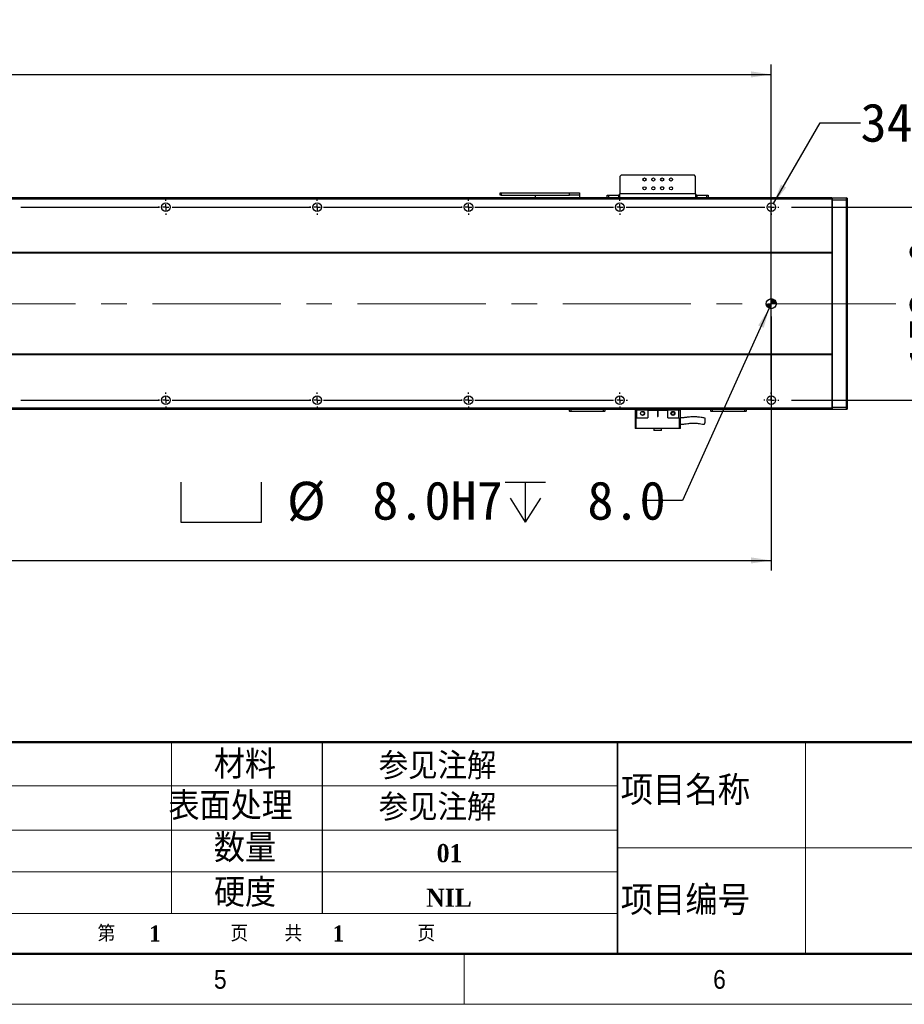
# Model space of a CAD drawing. Header units: millimetres. Extents: x 40 to 3320, y 40 to 2336.
# Tile 6 of 13: x 1728 to 2429, y 40 to 821. Entities that reach past the tile are written whole.
import ezdxf

# ---------------------------------------------------------------- set-up
doc = ezdxf.new("R2010")
doc.units = ezdxf.units.MM
doc.header["$LTSCALE"] = 8
doc.linetypes.add('CENTERX2', pattern=[20.32, 12.7, -2.54, 2.54, -2.54])
doc.layers.add('DIMNS', color=7, linetype='Continuous')
doc.styles.add('SLDTEXTSTYLE0', font='Gothic.ttf', dxfattribs={"width": 0.913})
doc.styles.add('SLDTEXTSTYLE1', font='timesbd.ttf', dxfattribs={"width": 0.933})
doc.styles.add('SLDTEXTSTYLE2', font='txt', dxfattribs={"bigfont": 'bigfont'})
doc.styles.add('SLDTEXTSTYLE3', font='txt', dxfattribs={"bigfont": 'bigfont'})
doc.styles.add('SLDTEXTSTYLE7', font='txt')
doc.dimstyles.new('SLDDIMSTYLE0', dxfattribs={"dimtxt": 30.4, "dimasz": 16, "dimexe": 0, "dimexo": 0.0625, "dimgap": 7.6, "dimtad": 2, "dimdec": 1, "dimrnd": 1e-09, "dimzin": 4, "dimdsep": 46, "dimtxsty": 'SLDTEXTSTYLE7', "dimsah": 1, "dimcen": 0.09, "dimadec": 0, "dimazin": 1, "dimtfac": 1, "dimtdec": 1, "dimtmove": 0, "dimatfit": 0, "dimfxl": 0, "dimfrac": 2, "dimtolj": 1, "dimtzin": 12, "dimarcsym": 0})
doc.dimstyles.new('SLDDIMSTYLE2', dxfattribs={"dimtxt": 30.4, "dimasz": 16, "dimexe": 0, "dimexo": 0.0625, "dimgap": 7.6, "dimtad": 2, "dimdec": 1, "dimrnd": 1e-09, "dimzin": 4, "dimdsep": 46, "dimtxsty": 'SLDTEXTSTYLE7', "dimsah": 1, "dimcen": 0.09, "dimadec": 0, "dimazin": 1, "dimtfac": 1, "dimtdec": 1, "dimtofl": 0, "dimtmove": 0, "dimatfit": 3, "dimfxl": 0, "dimfrac": 2, "dimtolj": 1, "dimtzin": 12, "dimarcsym": 0})
doc.dimstyles.new('SLDDIMSTYLE6', dxfattribs={"dimtxt": 30.4, "dimasz": 16, "dimexe": 0, "dimexo": 0.0625, "dimgap": 7.6, "dimtad": 0, "dimtih": 1, "dimtoh": 1, "dimdec": 1, "dimrnd": 1e-09, "dimzin": 4, "dimdsep": 46, "dimtxsty": 'SLDTEXTSTYLE7', "dimsah": 1, "dimcen": 0, "dimadec": 0, "dimazin": 1, "dimtfac": 1, "dimtdec": 1, "dimtofl": 0, "dimtmove": 0, "dimatfit": 3, "dimfxl": 0, "dimfrac": 2, "dimtolj": 1, "dimtzin": 12, "dimarcsym": 0})
doc.dimstyles.new('SLDDIMSTYLE7', dxfattribs={"dimtxt": 30.4, "dimasz": 16, "dimexe": 0, "dimexo": 0.0625, "dimgap": 7.6, "dimtad": 0, "dimtih": 1, "dimtoh": 1, "dimdec": 1, "dimrnd": 1e-09, "dimzin": 12, "dimdsep": 46, "dimtxsty": 'SLDTEXTSTYLE7', "dimsah": 1, "dimcen": 0, "dimadec": 0, "dimazin": 3, "dimtfac": 1, "dimtdec": 1, "dimtofl": 0, "dimtmove": 0, "dimatfit": 3, "dimfxl": 0, "dimfrac": 2, "dimtolj": 1, "dimtzin": 12, "dimarcsym": 0})

# ---------------------------------------------------------------- blocks, each defined once
blk = doc.blocks.new('SW_SYMBOL_HOLE_SPOT')
at = {"layer": 'DIMNS', "color": 0}
for p, q in [((0, 7000), (0, 600)), ((12800, 600), (12800, 7000)), ((0, 600), (12800, 600))]:
    blk.add_line(p, q, dxfattribs=at)
blk = doc.blocks.new('SW_SYMBOL_HOLE_DEPTH')
at = {"layer": 'DIMNS', "color": 0}
for p, q in [((0, 7000), (6400, 7000)), ((3200, 7000), (3200, 600)), ((800, 4440), (3200, 600)), ((5600, 4440), (3200, 600))]:
    blk.add_line(p, q, dxfattribs=at)
blk = doc.blocks.new('_D_25')
at = {"layer": 'DIMNS'}
for p, q in [((2321.74, 592.02), (2252.94, 439.44)), ((2252.94, 439.44), (2220.94, 439.44))]:
    blk.add_line(p, q, dxfattribs=at)
blk.add_solid([(2321.74, 592.02), (2312.97, 578.42), (2317.35, 576.45)], dxfattribs=at)
at = {"layer": 'DIMNS', "xscale": 0.004985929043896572, "yscale": 0.004985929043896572, "zscale": 0.004985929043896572}
for name, p in [('SW_SYMBOL_HOLE_SPOT', (1855.42, 419.31)), ('SW_SYMBOL_HOLE_DEPTH', (2112.43, 419.31))]:
    blk.add_blockref(name, p, dxfattribs=at)
at = {"layer": 'DIMNS', "char_height": 30.4, "attachment_point": 1, "style": 'SLDTEXTSTYLE7'}
for s, insert in [('%%c', (1939.47, 454.46)), (' 8.0H7 ', (1986.44, 454.75)), (' 8.0', (2156.93, 454.75))]:
    blk.add_mtext(s, dxfattribs=dict(at, insert=insert))
blk = doc.blocks.new('_D_26')
at = {"layer": 'DIMNS'}
for p, q in [((403.38, 578.96), (403.38, 384.03)), ((2323.38, 585.5), (2323.38, 384.03)), ((403.38, 392.03), (2323.38, 392.03))]:
    blk.add_line(p, q, dxfattribs=at)
for points in [[(403.38, 392.03), (419.38, 389.63), (419.38, 394.43)], [(2323.38, 392.03), (2307.38, 394.43), (2307.38, 389.63)]]:
    blk.add_solid(points, dxfattribs=at)
at = {"layer": 'DIMNS', "insert": (1317.32, 431.92), "char_height": 30.4, "attachment_point": 1, "style": 'SLDTEXTSTYLE7'}
blk.add_mtext('1920.0', dxfattribs=at)
blk = doc.blocks.new('_D_27')
at = {"layer": 'DIMNS'}
for p, q in [((2325.08, 675.11), (2362.09, 739.21)), ((2362.09, 739.21), (2394.09, 739.21))]:
    blk.add_line(p, q, dxfattribs=at)
blk.add_solid([(2325.08, 675.11), (2335.16, 687.76), (2331, 690.16)], dxfattribs=at)
at = {"layer": 'DIMNS', "char_height": 30.4, "attachment_point": 1, "style": 'SLDTEXTSTYLE7'}
for s, insert in [('34X ', (2394.09, 754.52)), ('%%c', (2473.21, 754.23)), (' 6.8 THROUGH HOLE', (2520.18, 754.52))]:
    blk.add_mtext(s, dxfattribs=dict(at, insert=insert))
blk = doc.blocks.new('_D_28')
at = {"layer": 'DIMNS'}
for p, q in [((2472.34, 672.16), (2472.34, 704.16)), ((2339.48, 672.16), (2480.34, 672.16)), ((2472.34, 519.16), (2472.34, 672.16)), ((2339.48, 519.16), (2480.34, 519.16)), ((2472.34, 519.16), (2472.34, 487.16))]:
    blk.add_line(p, q, dxfattribs=at)
for points in [[(2472.34, 672.16), (2474.74, 688.16), (2469.94, 688.16)], [(2472.34, 519.16), (2469.94, 503.16), (2474.74, 503.16)]]:
    blk.add_solid(points, dxfattribs=at)
at = {"layer": 'DIMNS', "insert": (2432.46, 543.64), "char_height": 30.4, "attachment_point": 1, "rotation": 90, "style": 'SLDTEXTSTYLE7'}
blk.add_mtext('153.0', dxfattribs=at)
blk = doc.blocks.new('_D_30')
at = {"layer": 'DIMNS'}
for p, q in [((403.38, 535.26), (403.38, 785.46)), ((2323.38, 535.26), (2323.38, 785.46)), ((403.38, 777.46), (2323.38, 777.46))]:
    blk.add_line(p, q, dxfattribs=at)
for points in [[(403.38, 777.46), (419.38, 775.06), (419.38, 779.86)], [(2323.38, 777.46), (2307.38, 779.86), (2307.38, 775.06)]]:
    blk.add_solid(points, dxfattribs=at)
at = {"layer": 'DIMNS', "char_height": 30.4, "attachment_point": 1, "style": 'SLDTEXTSTYLE7'}
for s, insert in [('=16×120.0(PITCH)', (1270.77, 817.35)), ('1920.0', (1151.95, 817.35))]:
    blk.add_mtext(s, dxfattribs=dict(at, insert=insert))
blk = doc.blocks.new('SW_CENTERMARKSYMBOL_2')
at = {"layer": 'DIMNS', "color": 0}
for p, q in [((365.08, 0), (365.94, 0)), ((365.08, 0), (474.92, 0)), ((474.92, 0), (474.06, 0)), ((480, 0), (477.46, 0)), ((480, 0), (477.46, 0)), ((480, 0), (477.46, 0)), ((480, 0), (477.46, 0)), ((480, 5.08), (480, 5.94)), ((480, 0), (480, 2.54)), ((480, 0), (480, 2.54)), ((480, 0), (480, 2.54)), ((480, 0), (480, 2.54)), ((480, 0), (480, -2.54)), ((480, 0), (482.54, 0)), ((480, 0), (480, -2.54)), ((480, 0), (482.54, 0)), ((480, 0), (480, -2.54)), ((480, 0), (482.54, 0)), ((480, 0), (480, -2.54)), ((480, 0), (482.54, 0)), ((485.08, 0), (485.94, 0)), ((485.08, 0), (594.92, 0)), ((594.92, 0), (594.06, 0)), ((600, 0), (597.46, 0)), ((600, 0), (597.46, 0)), ((600, 0), (597.46, 0)), ((600, 5.08), (600, 5.94)), ((600, 0), (600, 2.54)), ((600, 0), (600, 2.54)), ((600, 0), (600, 2.54)), ((600, 0), (600, -2.54)), ((600, 0), (602.54, 0)), ((600, 0), (600, -2.54)), ((600, 0), (602.54, 0)), ((600, 0), (600, -2.54)), ((600, 0), (602.54, 0)), ((605.08, 0), (605.94, 0)), ((605.08, 0), (714.92, 0)), ((714.92, 0), (714.06, 0)), ((720, 0), (717.46, 0)), ((720, 0), (717.46, 0)), ((720, 5.08), (720, 5.94)), ((720, 0), (720, 2.54)), ((720, 0), (720, 2.54)), ((720, 0), (720, -2.54)), ((720, 0), (722.54, 0)), ((720, 0), (720, -2.54)), ((720, 0), (722.54, 0)), ((725.08, 0), (725.94, 0)), ((725.08, 0), (834.92, 0)), ((840, 0), (837.46, 0)), ((840, 5.08), (840, 5.94)), ((840, 0), (840, 2.54)), ((840, 0), (840, -2.54)), ((840, 0), (842.54, 0)), ((845.08, 0), (954.92, 0)), ((960, 0), (957.46, 0)), ((960, 5.08), (960, 5.94)), ((960, 0), (960, 2.54)), ((960, 0), (960, -2.54)), ((960, 0), (962.54, 0)), ((965.08, 0), (965.94, 0)), ((480, -5.08), (480, -5.94)), ((600, -5.08), (600, -5.94)), ((720, -5.08), (720, -5.94)), ((840, -5.08), (840, -5.94)), ((960, -5.08), (960, -5.94))]:
    blk.add_line(p, q, dxfattribs=at)
blk = doc.blocks.new('SW_CENTERMARKSYMBOL_3')
at = {"layer": 'DIMNS', "color": 0}
for p, q in [((365.08, 0), (365.94, 0)), ((365.08, 0), (474.92, 0)), ((474.92, 0), (474.06, 0)), ((480, 0), (477.46, 0)), ((480, 0), (477.46, 0)), ((480, 0), (477.46, 0)), ((480, 0), (477.46, 0)), ((480, 5.08), (480, 5.94)), ((480, 0), (480, 2.54)), ((480, 0), (480, 2.54)), ((480, 0), (480, 2.54)), ((480, 0), (480, 2.54)), ((480, 0), (480, -2.54)), ((480, 0), (482.54, 0)), ((480, 0), (480, -2.54)), ((480, 0), (482.54, 0)), ((480, 0), (480, -2.54)), ((480, 0), (482.54, 0)), ((480, 0), (480, -2.54)), ((480, 0), (482.54, 0)), ((485.08, 0), (485.94, 0)), ((485.08, 0), (594.92, 0)), ((594.92, 0), (594.06, 0)), ((600, 0), (597.46, 0)), ((600, 0), (597.46, 0)), ((600, 0), (597.46, 0)), ((600, 5.08), (600, 5.94)), ((600, 0), (600, 2.54)), ((600, 0), (600, 2.54)), ((600, 0), (600, 2.54)), ((600, 0), (600, -2.54)), ((600, 0), (602.54, 0)), ((600, 0), (600, -2.54)), ((600, 0), (602.54, 0)), ((600, 0), (600, -2.54)), ((600, 0), (602.54, 0)), ((605.08, 0), (605.94, 0)), ((605.08, 0), (714.92, 0)), ((714.92, 0), (714.06, 0)), ((720, 0), (717.46, 0)), ((720, 0), (717.46, 0)), ((720, 5.08), (720, 5.94)), ((720, 0), (720, 2.54)), ((720, 0), (720, 2.54)), ((720, 0), (720, -2.54)), ((720, 0), (722.54, 0)), ((720, 0), (720, -2.54)), ((720, 0), (722.54, 0)), ((725.08, 0), (725.94, 0)), ((725.08, 0), (834.92, 0)), ((840, 0), (837.46, 0)), ((840, 5.08), (840, 5.94)), ((840, 0), (840, 2.54)), ((840, 0), (840, -2.54)), ((840, 0), (842.54, 0)), ((845.08, 0), (845.94, 0)), ((480, -5.08), (480, -5.94)), ((600, -5.08), (600, -5.94)), ((720, -5.08), (720, -5.94)), ((840, -5.08), (840, -5.94)), ((960, -147.92), (960, -147.06)), ((954.92, -153), (954.06, -153)), ((960, -153), (957.46, -153)), ((960, -153), (960, -150.46)), ((960, -153), (960, -155.54)), ((960, -153), (962.54, -153)), ((965.08, -153), (965.94, -153)), ((960, -158.08), (960, -158.94))]:
    blk.add_line(p, q, dxfattribs=at)
blk = doc.blocks.new('SW_CENTERMARKSYMBOL_4')
at = {"layer": 'DIMNS', "color": 0}
for p, q in [((1205.08, 0), (1205.94, 0)), ((1205.08, 0), (1314.92, 0)), ((1314.92, 0), (1314.06, 0)), ((1320, 0), (1317.46, 0)), ((1320, 0), (1317.46, 0)), ((1320, 0), (1317.46, 0)), ((1320, 0), (1317.46, 0)), ((1320, 5.08), (1320, 5.94)), ((1320, 0), (1320, 2.54)), ((1320, 0), (1320, 2.54)), ((1320, 0), (1320, 2.54)), ((1320, 0), (1320, 2.54)), ((1320, 0), (1320, -2.54)), ((1320, 0), (1322.54, 0)), ((1320, 0), (1320, -2.54)), ((1320, 0), (1322.54, 0)), ((1320, 0), (1320, -2.54)), ((1320, 0), (1322.54, 0)), ((1320, 0), (1320, -2.54)), ((1320, 0), (1322.54, 0)), ((1325.08, 0), (1325.94, 0)), ((1325.08, 0), (1434.92, 0)), ((1434.92, 0), (1434.06, 0)), ((1440, 0), (1437.46, 0)), ((1440, 0), (1437.46, 0)), ((1440, 0), (1437.46, 0)), ((1440, 5.08), (1440, 5.94)), ((1440, 0), (1440, 2.54)), ((1440, 0), (1440, 2.54)), ((1440, 0), (1440, 2.54)), ((1440, 0), (1440, -2.54)), ((1440, 0), (1442.54, 0)), ((1440, 0), (1440, -2.54)), ((1440, 0), (1442.54, 0)), ((1440, 0), (1440, -2.54)), ((1440, 0), (1442.54, 0)), ((1445.08, 0), (1445.94, 0)), ((1445.08, 0), (1554.92, 0)), ((1554.92, 0), (1554.06, 0)), ((1560, 0), (1557.46, 0)), ((1560, 0), (1557.46, 0)), ((1560, 5.08), (1560, 5.94)), ((1560, 0), (1560, 2.54)), ((1560, 0), (1560, 2.54)), ((1560, 0), (1560, -2.54)), ((1560, 0), (1562.54, 0)), ((1560, 0), (1560, -2.54)), ((1560, 0), (1562.54, 0)), ((1565.08, 0), (1565.94, 0)), ((1565.08, 0), (1674.92, 0)), ((1680, 0), (1677.46, 0)), ((1680, 5.08), (1680, 5.94)), ((1680, 0), (1680, 2.54)), ((1680, 0), (1680, -2.54)), ((1680, 0), (1682.54, 0)), ((1685.08, 0), (1685.94, 0)), ((1320, -5.08), (1320, -5.94)), ((1440, -5.08), (1440, -5.94)), ((1560, -5.08), (1560, -5.94)), ((1680, -5.08), (1680, -5.94))]:
    blk.add_line(p, q, dxfattribs=at)
blk = doc.blocks.new('SW_CENTERMARKSYMBOL_5')
at = {"layer": 'DIMNS', "color": 0}
for p, q in [((365.08, 0), (365.94, 0)), ((365.08, 0), (474.92, 0)), ((474.92, 0), (474.06, 0)), ((480, 0), (477.46, 0)), ((480, 0), (477.46, 0)), ((480, 0), (477.46, 0)), ((480, 0), (477.46, 0)), ((480, 5.08), (480, 5.94)), ((480, 0), (480, 2.54)), ((480, 0), (480, 2.54)), ((480, 0), (480, 2.54)), ((480, 0), (480, 2.54)), ((480, 0), (480, -2.54)), ((480, 0), (482.54, 0)), ((480, 0), (480, -2.54)), ((480, 0), (482.54, 0)), ((480, 0), (480, -2.54)), ((480, 0), (482.54, 0)), ((480, 0), (480, -2.54)), ((480, 0), (482.54, 0)), ((485.08, 0), (485.94, 0)), ((485.08, 0), (594.92, 0)), ((594.92, 0), (594.06, 0)), ((600, 0), (597.46, 0)), ((600, 0), (597.46, 0)), ((600, 0), (597.46, 0)), ((600, 5.08), (600, 5.94)), ((600, 0), (600, 2.54)), ((600, 0), (600, 2.54)), ((600, 0), (600, 2.54)), ((600, 0), (600, -2.54)), ((600, 0), (602.54, 0)), ((600, 0), (600, -2.54)), ((600, 0), (602.54, 0)), ((600, 0), (600, -2.54)), ((600, 0), (602.54, 0)), ((605.08, 0), (605.94, 0)), ((605.08, 0), (714.92, 0)), ((714.92, 0), (714.06, 0)), ((720, 0), (717.46, 0)), ((720, 0), (717.46, 0)), ((720, 5.08), (720, 5.94)), ((720, 0), (720, 2.54)), ((720, 0), (720, 2.54)), ((720, 0), (720, -2.54)), ((720, 0), (722.54, 0)), ((720, 0), (720, -2.54)), ((720, 0), (722.54, 0)), ((725.08, 0), (725.94, 0)), ((480, -5.08), (480, -5.94)), ((600, -5.08), (600, -5.94)), ((720, -5.08), (720, -5.94))]:
    blk.add_line(p, q, dxfattribs=at)
blk = doc.blocks.new('SW_CENTERMARKSYMBOL_6')
at = {"layer": 'DIMNS', "color": 0}
for p, q in [((-360, 5.08), (-360, 5.94)), ((-360, 0), (-360, 2.54)), ((-360, 0), (-360, 2.54)), ((-360, 0), (-360, 2.54)), ((-360, 0), (-360, 2.54)), ((-240, 5.08), (-240, 5.94)), ((-240, 0), (-240, 2.54)), ((-240, 0), (-240, 2.54)), ((-240, 0), (-240, 2.54)), ((-120, 5.08), (-120, 5.94)), ((-120, 0), (-120, 2.54)), ((-120, 0), (-120, 2.54)), ((0, 0), (-2.54, 0)), ((0, 5.08), (0, 5.94)), ((0, 0), (0, 2.54)), ((0, 0), (0, -2.54)), ((0, 0), (2.54, 0)), ((5.08, 0), (5.94, 0)), ((-474.92, 0), (-474.06, 0)), ((-474.92, 0), (-365.08, 0)), ((-365.08, 0), (-365.94, 0)), ((-360, 0), (-362.54, 0)), ((-360, 0), (-362.54, 0)), ((-360, 0), (-362.54, 0)), ((-360, 0), (-362.54, 0)), ((-360, 0), (-360, -2.54)), ((-360, 0), (-357.46, 0)), ((-360, 0), (-360, -2.54)), ((-360, 0), (-357.46, 0)), ((-360, 0), (-360, -2.54)), ((-360, 0), (-357.46, 0)), ((-360, 0), (-360, -2.54)), ((-360, 0), (-357.46, 0)), ((-360, -5.08), (-360, -5.94)), ((-354.92, 0), (-354.06, 0)), ((-354.92, 0), (-245.08, 0)), ((-245.08, 0), (-245.94, 0)), ((-240, 0), (-242.54, 0)), ((-240, 0), (-242.54, 0)), ((-240, 0), (-242.54, 0)), ((-240, 0), (-240, -2.54)), ((-240, 0), (-237.46, 0)), ((-240, 0), (-240, -2.54)), ((-240, 0), (-237.46, 0)), ((-240, 0), (-240, -2.54)), ((-240, 0), (-237.46, 0)), ((-240, -5.08), (-240, -5.94)), ((-234.92, 0), (-234.06, 0)), ((-234.92, 0), (-125.08, 0)), ((-125.08, 0), (-125.94, 0)), ((-120, 0), (-122.54, 0)), ((-120, 0), (-122.54, 0)), ((-120, 0), (-120, -2.54)), ((-120, 0), (-117.46, 0)), ((-120, 0), (-120, -2.54)), ((-120, 0), (-117.46, 0)), ((-120, -5.08), (-120, -5.94)), ((-114.92, 0), (-114.06, 0)), ((-114.92, 0), (-5.08, 0)), ((0, -5.08), (0, -5.94))]:
    blk.add_line(p, q, dxfattribs=at)
blk = doc.blocks.new('SW_DOWELSYMBOL_4')
at = {"linetype": 'Continuous', "lineweight": 18}
h = blk.add_hatch(color=0, dxfattribs=at)
edge = h.paths.add_edge_path(flags=0)
edge.add_arc((0, 0), 4, 180, 270)
edge.add_line((0, -4), (0, 0))
edge.add_line((0, 0), (-4, 0))
h = blk.add_hatch(color=0, dxfattribs=at)
edge = h.paths.add_edge_path(flags=0)
edge.add_arc((0, 0), 4, 0, 90)
edge.add_line((0, 4), (0, 0))
edge.add_line((0, 0), (4, 0))
at = {"layer": 'DIMNS', "color": 0}
blk.add_circle((0, 0), 4, dxfattribs=at)

msp = doc.modelspace()

# ---------------------------------------------------------------- linework, layer by layer
at = {"color": 7, "linetype": 'Continuous', "lineweight": 25}
for p, q in [((2204.38, 697.46), (2203.38, 696.46)), ((2203.38, 696.46), (2203.38, 682.66)), ((2262.38, 697.46), (2204.38, 697.46)), ((2263.38, 696.46), (2262.38, 697.46)), ((2263.38, 682.66), (2263.38, 696.46)), ((2371.38, 679.66), (355.38, 679.66)), ((2108.38, 681.66), (2108.38, 683.66)), ((2108.38, 683.66), (2109.38, 683.66)), ((2109.38, 681.66), (2108.38, 681.66)), ((2109.38, 683.66), (2109.38, 681.66)), ((2109.38, 683.66), (2163.38, 683.66)), ((2109.38, 681.66), (2163.38, 681.66)), ((2136.38, 679.83), (2136.38, 681.66)), ((2136.38, 679.83), (2171.38, 679.83)), ((2136.38, 679.66), (2136.38, 679.83)), ((2163.38, 681.66), (2163.38, 683.66)), ((2163.38, 683.66), (2171.38, 683.66)), ((2171.38, 681.66), (2163.38, 681.66)), ((2171.38, 683.66), (2171.38, 681.66)), ((2171.38, 681.66), (2171.38, 679.83)), ((2171.38, 679.83), (2171.38, 679.66)), ((2193.38, 679.66), (2193.38, 681.66)), ((2193.38, 681.66), (2194.38, 681.66)), ((2194.38, 681.66), (2194.38, 679.66)), ((2194.38, 681.66), (2202.38, 681.66)), ((2202.38, 681.66), (2202.38, 679.66)), ((2203.38, 681.66), (2202.38, 681.66)), ((2263.38, 682.66), (2203.38, 682.66)), ((2203.38, 679.66), (2203.38, 682.66)), ((2263.38, 682.66), (2263.38, 679.66)), ((2264.38, 681.66), (2263.38, 681.66)), ((2264.38, 681.66), (2264.38, 679.66)), ((2264.38, 681.66), (2272.38, 681.66)), ((2272.38, 679.66), (2272.38, 681.66)), ((2272.38, 681.66), (2273.38, 681.66)), ((2273.38, 681.66), (2273.38, 679.66)), ((2371.38, 679.36), (2371.68, 679.66)), ((2371.38, 679.66), (2371.38, 678.66)), ((2371.68, 679.66), (2371.68, 677.66)), ((2371.68, 679.66), (2383.08, 679.66)), ((2383.08, 677.66), (2383.08, 679.66)), ((2383.38, 679.36), (2383.08, 679.66)), ((2383.38, 679.36), (2383.38, 677.54)), ((2371.38, 678.66), (355.38, 678.66)), ((2371.38, 678.66), (2371.38, 636.16)), ((2371.38, 677.54), (2371.68, 677.66)), ((2371.68, 677.66), (2371.68, 513.66)), ((2383.08, 677.66), (2371.68, 677.66)), ((2383.08, 513.66), (2383.08, 677.66)), ((2383.38, 677.54), (2383.08, 677.66)), ((2383.38, 677.54), (2383.38, 513.79)), ((2371.38, 636.16), (355.38, 636.16)), ((2371.38, 635.66), (355.38, 635.66)), ((2371.38, 636.16), (2371.38, 635.66)), ((2371.38, 635.66), (2371.38, 555.66)), ((2371.38, 555.66), (355.38, 555.66)), ((2371.38, 555.16), (355.38, 555.16)), ((2371.38, 555.66), (2371.38, 555.16)), ((2371.38, 555.16), (2371.38, 512.66)), ((2371.38, 512.66), (355.38, 512.66)), ((2371.38, 511.66), (355.38, 511.66)), ((2163.38, 510.46), (2163.38, 511.66)), ((2163.38, 510.46), (2163.68, 510.16)), ((2163.38, 510.46), (2164.38, 510.46)), ((2164.5, 510.16), (2163.68, 510.16)), ((2164.38, 511.66), (2164.38, 510.46)), ((2164.5, 510.16), (2164.38, 510.46)), ((2164.38, 510.46), (2190.38, 510.46)), ((2190.26, 510.16), (2164.5, 510.16)), ((2190.26, 510.16), (2190.38, 510.46)), ((2191.08, 510.16), (2190.26, 510.16)), ((2190.38, 510.46), (2190.38, 511.66)), ((2190.38, 510.46), (2191.38, 510.46)), ((2191.08, 510.16), (2191.38, 510.46)), ((2191.38, 511.66), (2191.38, 510.46)), ((2215.38, 511.16), (2215.38, 496.76)), ((2216.58, 511.16), (2215.38, 511.16)), ((2216.38, 511.16), (2216.38, 511.66)), ((2216.58, 511.16), (2216.58, 505.16)), ((2225.38, 511.16), (2216.58, 511.16)), ((2225.38, 511.16), (2233.13, 511.16)), ((2225.38, 511.16), (2225.38, 505.16)), ((2233.63, 511.16), (2233.13, 511.16)), ((2233.13, 511.16), (2233.13, 506.41)), ((2233.63, 511.16), (2241.38, 511.16)), ((2233.63, 506.41), (2233.63, 511.16)), ((2250.18, 511.16), (2241.38, 511.16)), ((2241.38, 505.16), (2241.38, 511.16)), ((2244.76, 509.62), (2244.93, 509.71)), ((2244.76, 509.62), (2244.93, 509.71)), ((2246.39, 509.22), (2246.52, 508.81)), ((2251.38, 511.16), (2250.18, 511.16)), ((2250.18, 505.16), (2250.18, 511.16)), ((2250.38, 511.16), (2250.38, 511.66)), ((2251.38, 496.76), (2251.38, 511.16)), ((2275.38, 510.46), (2275.38, 511.66)), ((2275.38, 510.46), (2275.68, 510.16)), ((2275.38, 510.46), (2276.38, 510.46)), ((2276.5, 510.16), (2275.68, 510.16)), ((2276.38, 511.66), (2276.38, 510.46)), ((2276.5, 510.16), (2276.38, 510.46)), ((2276.38, 510.46), (2302.38, 510.46)), ((2302.26, 510.16), (2276.5, 510.16)), ((2302.26, 510.16), (2302.38, 510.46)), ((2303.08, 510.16), (2302.26, 510.16)), ((2302.38, 510.46), (2302.38, 511.66)), ((2302.38, 510.46), (2303.38, 510.46)), ((2303.08, 510.16), (2303.38, 510.46)), ((2303.38, 511.66), (2303.38, 510.46)), ((2371.38, 513.79), (2371.68, 513.66)), ((2371.38, 512.66), (2371.38, 511.66)), ((2371.38, 511.96), (2371.68, 511.66)), ((2371.68, 513.66), (2371.68, 511.66)), ((2371.68, 513.66), (2383.08, 513.66)), ((2383.08, 511.66), (2371.68, 511.66)), ((2383.38, 513.79), (2383.08, 513.66)), ((2383.08, 511.66), (2383.08, 513.66)), ((2383.38, 511.96), (2383.08, 511.66)), ((2383.38, 513.79), (2383.38, 511.96)), ((2216.58, 505.16), (2216.38, 505.16)), ((2216.38, 496.76), (2216.38, 505.16)), ((2216.58, 505.16), (2225.38, 505.16)), ((2241.38, 505.16), (2250.18, 505.16)), ((2250.38, 505.16), (2250.18, 505.16)), ((2250.38, 505.16), (2250.38, 496.76)), ((2216.38, 496.76), (2215.38, 496.76)), ((2250.38, 496.76), (2216.38, 496.76)), ((2230.38, 496.76), (2230.38, 495.16)), ((2236.38, 495.16), (2230.38, 495.16)), ((2236.38, 495.16), (2236.38, 496.76)), ((2251.38, 496.76), (2250.38, 496.76))]:
    msp.add_line(p, q, dxfattribs=at)
at = {"color": 8, "linetype": 'Continuous', "lineweight": 25}
for p, q in [((2230.63, 688.16), (2229.13, 688.16)), ((2237.63, 688.16), (2236.13, 688.16))]:
    msp.add_line(p, q, dxfattribs=at)
at = {"color": 7, "linetype": 'Continuous', "lineweight": 50}
for p, q in [((3280, 248), (1464, 248)), ((80, 80), (3280, 80))]:
    msp.add_line(p, q, dxfattribs=at)
at = {"color": 7, "linetype": 'Continuous', "lineweight": 18}
for p, q in [((1848, 248), (1848, 112.05)), ((2350.6, 248), (2350.6, 80)), ((1464, 213.26), (2201.48, 213.26)), ((1464, 178.04), (2201.48, 178.04)), ((2201.48, 164), (2674.01, 164)), ((1464, 145.04), (2201.48, 145.04)), ((2201.48, 112.05), (1464, 112.05)), ((80, 80), (3280, 80)), ((984, 80), (3280, 80)), ((2080, 80), (2080, 40)), ((40, 40), (3320, 40))]:
    msp.add_line(p, q, dxfattribs=at)
at = {"color": 7, "linetype": 'Continuous', "lineweight": 35}
msp.add_line((2201.48, 248), (2201.48, 80), dxfattribs=at)
at = {"color": 7, "linetype": 'Continuous', "lineweight": 25}
for centre, radius in [((2222.88, 694.16), 1.25), ((2229.88, 694.16), 1.25), ((2236.88, 694.16), 1.25), ((2243.88, 694.16), 1.25), ((2222.88, 687.16), 1.25), ((2229.88, 687.16), 1.25), ((2236.88, 687.16), 1.25), ((2243.88, 687.16), 1.25), ((1843.38, 672.16), 3.4), ((1963.38, 672.16), 3.4), ((2083.38, 672.16), 3.4), ((2203.38, 672.16), 3.4), ((2323.38, 672.16), 3.4), ((2323.38, 595.66), 4), ((1843.38, 519.16), 3.4), ((1963.38, 519.16), 3.4), ((2083.38, 519.16), 3.4), ((2203.38, 519.16), 3.4), ((2323.38, 519.16), 3.4), ((2221.38, 508.66), 1.6), ((2245.38, 508.66), 1.6)]:
    msp.add_circle(centre, radius, dxfattribs=at)
msp.add_arc((2233.38, 506.41), 0.25, 180, 0, dxfattribs=at)
for points, knots in [([(2222.52, 508.81), (2222.54, 508.68), (2222.58, 508.42), (2222.47, 508.03), (2222.25, 507.69), (2221.91, 507.42), (2221.5, 507.27), (2221.04, 507.26), (2220.6, 507.39), (2220.37, 507.58), (2220.26, 507.66)], [0, 0, 0, 0, 0.11474, 0.230597, 0.350925, 0.475824, 0.605459, 0.739406, 0.877542, 1, 1, 1, 1]), ([(2221.36, 509.96), (2221.5, 509.94), (2221.79, 509.88), (2222.14, 509.63), (2222.32, 509.38), (2222.38, 509.23), (2222.39, 509.22)], [0, 0, 0, 0, 0.322331, 0.643237, 0.951855, 1, 1, 1, 1]), ([(2245.38, 509.81), (2245.26, 509.8), (2245.03, 509.78), (2244.72, 509.62), (2244.46, 509.38), (2244.29, 509.08), (2244.21, 508.73), (2244.25, 508.38), (2244.38, 508.06), (2244.61, 507.79), (2244.91, 507.6), (2245.25, 507.5), (2245.6, 507.52), (2245.93, 507.63), (2246.21, 507.84), (2246.42, 508.13), (2246.54, 508.46), (2246.53, 508.69), (2246.52, 508.81)], [0, 0, 0, 0, 0.062502, 0.125007, 0.187502, 0.249999, 0.3125, 0.374998, 0.437499, 0.500001, 0.562502, 0.624998, 0.687503, 0.749997, 0.812503, 0.874999, 0.937498, 1, 1, 1, 1]), ([(2246.52, 508.81), (2246.54, 508.68), (2246.58, 508.42), (2246.47, 508.03), (2246.25, 507.69), (2245.91, 507.42), (2245.5, 507.27), (2245.04, 507.26), (2244.6, 507.39), (2244.37, 507.58), (2244.26, 507.66)], [0, 0, 0, 0, 0.114739, 0.230596, 0.350924, 0.475823, 0.605458, 0.739406, 0.877542, 1, 1, 1, 1]), ([(2245.36, 509.96), (2245.5, 509.94), (2245.79, 509.88), (2246.14, 509.63), (2246.32, 509.38), (2246.38, 509.23), (2246.39, 509.22)], [0, 0, 0, 0, 0.322325, 0.643225, 0.951838, 1, 1, 1, 1]), ([(2270.69, 504.96), (2269.72, 505.11), (2267.91, 505.4), (2265.44, 505.78), (2263.38, 505.95), (2261.53, 505.99), (2259.5, 505.91), (2257.67, 505.7), (2256.16, 505.49), (2255.15, 505.34), (2254.1, 505.18), (2253.04, 505.07), (2252.12, 504.99), (2251.57, 505.02), (2251.38, 505.03)], [0, 0, 0, 0, 0.155775, 0.290785, 0.396769, 0.474992, 0.57359, 0.704748, 0.75469, 0.807088, 0.861207, 0.915956, 0.970407, 1, 1, 1, 1]), ([(2251.38, 500.05), (2251.62, 500.04), (2252.33, 500.01), (2253.48, 500.1), (2255.16, 500.29), (2256.86, 500.56), (2258.54, 500.79), (2259.98, 500.94), (2261.67, 501.02), (2263.58, 500.96), (2265.62, 500.74), (2267.73, 500.38), (2269.28, 500.14), (2270.12, 500.01)], [0, 0, 0, 0, 0.036867, 0.11254, 0.178518, 0.302805, 0.38427, 0.444528, 0.530288, 0.64734, 0.744746, 0.860354, 1, 1, 1, 1]), ([(2270.13, 500.06), (2270.16, 500.04), (2270.26, 500), (2270.45, 500.27), (2270.67, 500.77), (2270.86, 501.47), (2271, 502.27), (2271.07, 503.11), (2271.08, 503.89), (2271, 504.51), (2270.87, 504.9), (2270.75, 504.93), (2270.69, 504.94)], [0, 0, 0, 0, 0.0574063, 0.1630258, 0.2664679, 0.3699773, 0.4747882, 0.5815852, 0.6902322, 0.7997759, 0.908818, 1, 1, 1, 1])]:
    msp.add_open_spline(points, degree=3, knots=knots, dxfattribs=at)
at = {"layer": 'DIMNS', "linetype": 'CENTERX2', "lineweight": 18}
msp.add_line((2422.18, 595.66), (304.58, 595.66), dxfattribs=at)
at = {"layer": 'DIMNS', "color": 7}
msp.add_line((1967.46, 248), (1967.46, 112.05), dxfattribs=at)

# ---------------------------------------------------------------- block references
at = {"layer": 'DIMNS'}
for name, p in [('SW_CENTERMARKSYMBOL_4', (523.38, 672.16)), ('SW_CENTERMARKSYMBOL_2', (1363.38, 672.16)), ('SW_CENTERMARKSYMBOL_3', (1363.38, 672.16)), ('SW_DOWELSYMBOL_4', (2323.38, 595.66)), ('SW_CENTERMARKSYMBOL_5', (1363.38, 519.16)), ('SW_CENTERMARKSYMBOL_6', (2203.38, 519.16))]:
    msp.add_blockref(name, p, dxfattribs=at)

# ---------------------------------------------------------------- texts
at = {"color": 7, "linetype": 'Continuous', "lineweight": 0, "attachment_point": 1}
for s, insert, char_height, style in [('材料', (1881.51, 241.38), 22.4, 'SLDTEXTSTYLE3'), ('参见注解', (2012.29, 239.65), 21.167, 'SLDTEXTSTYLE2'), ('项目名称', (2204.03, 221.22), 23.283, 'SLDTEXTSTYLE3'), ('表面处理', (1845.56, 208.53), 22.4, 'SLDTEXTSTYLE3'), ('参见注解', (2012.29, 206.8), 21.167, 'SLDTEXTSTYLE2'), ('数量', (1881.57, 175.11), 22.4, 'SLDTEXTSTYLE3'), ('01', (2058.17, 167.11), 14.4, 'SLDTEXTSTYLE1'), ('硬度', (1881.59, 139.72), 22.4, 'SLDTEXTSTYLE3'), ('项目编号', (2204.03, 134.05), 23.283, 'SLDTEXTSTYLE3'), ('NIL', (2049.9, 131.71), 14.4, 'SLDTEXTSTYLE1'), ('第        页', (1789.32, 102.57), 12.8, 'SLDTEXTSTYLE3'), ('1', (1830.32, 102.56), 12.8, 'SLDTEXTSTYLE1'), ('共        页', (1937.49, 102.57), 12.8, 'SLDTEXTSTYLE3'), ('1', (1975.7, 102.56), 12.8, 'SLDTEXTSTYLE1'), ('5', (1881.59, 67.17), 14.82, 'SLDTEXTSTYLE0'), ('6', (2277.26, 67.17), 14.82, 'SLDTEXTSTYLE0')]:
    msp.add_mtext(s, dxfattribs=dict(at, insert=insert, char_height=char_height, style=style))

# ---------------------------------------------------------------- dimensions: what is measured, and where the dimension line sits
at = {"layer": 'DIMNS'}
dim = msp.add_linear_dim(base=(2323.38, 777.46), p1=(403.38, 525.1), p2=(2323.38, 525.1), text='<>=16×120.0(PITCH)', dimstyle='SLDDIMSTYLE2', dxfattribs=at)
dim.commit()
dim.dimension.update_dxf_attribs({"geometry": '_D_30', "text_midpoint": (1376.72, 777.46), "dimtype": 160})
for p1, p2, text, dimstyle, picture, middle in [((2321.68, 669.22), (2325.08, 675.11), '34X <> THROUGH HOLE\\P', 'SLDDIMSTYLE7', '_D_27', (2644.94, 739.21)), ((2325.02, 599.31), (2321.74, 592.02), '{\\fGDT;v}<>H7 {\\fGDT;x} 8.0\\P', 'SLDDIMSTYLE6', '_D_25', (2038.18, 439.44))]:
    dim = msp.add_diameter_dim_2p(p1=p1, p2=p2, text=text, dimstyle=dimstyle, dxfattribs=at)
    dim.commit()
    dim.dimension.update_dxf_attribs({"geometry": picture, "text_midpoint": middle, "dimtype": 163})
for base, p1, p2, angle, dimstyle, picture, middle in [((2472.34, 672.16), (2329.32, 519.16), (2329.32, 672.16), 90, 'SLDDIMSTYLE0', '_D_28', (2472.34, 592.07)), ((2323.38, 392.03), (403.38, 589.12), (2323.38, 595.66), 0, 'SLDDIMSTYLE2', '_D_26', (1376.72, 392.03))]:
    dim = msp.add_linear_dim(base=base, p1=p1, p2=p2, angle=angle, dimstyle=dimstyle, dxfattribs=at)
    dim.commit()
    dim.dimension.update_dxf_attribs({"geometry": picture, "text_midpoint": middle, "dimtype": 160})

doc.saveas('drawing.dxf')
